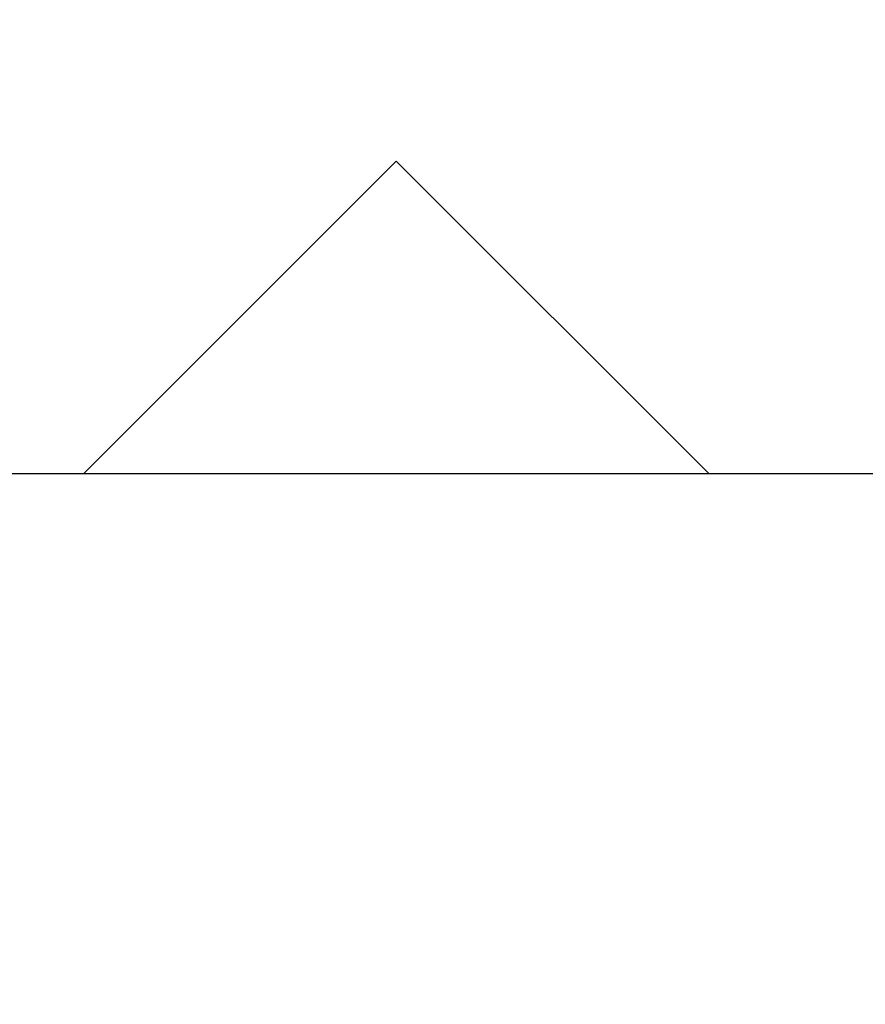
# Model space of a CAD drawing. Header units: metres. Extents: x 63115 to 703450, y -261936 to -53969.
# Tile 32 of 197: x 153884 to 154299, y -130672 to -130187. Entities that reach past the tile are written whole.
import ezdxf

# ---------------------------------------------------------------- set-up
doc = ezdxf.new("R2010")
doc.units = ezdxf.units.M
doc.linetypes.add('DASHDOT2', pattern=[12.7, 6.35, -3.175, 0, -3.175])
for name, color, linetype in [('_01-STRAMIENEN', 253, 'DASHDOT2'), ('_02-SECTION', 2, 'Continuous'), ('_03-PROJECTION', 1, 'Continuous')]:
    doc.layers.add(name, color=color, linetype=linetype)
doc.layers.add('_01Hulplijnen', color=6, linetype='Continuous', plot=False)

# ---------------------------------------------------------------- blocks, each defined once
blk = doc.blocks.new('freccia')
at = {"layer": '_02-SECTION', "flags": 128}
for points in [[(0, 7000), (1500, 5500), (0, 4000)], [(0, 7000), (0, 0)]]:
    blk.add_lwpolyline(points, dxfattribs=at)
blk = doc.blocks.new('*U244')
at = {"layer": '_01-STRAMIENEN'}
blk.add_lwpolyline([(-7899.78, 0), (6883.22, 0)], dxfattribs=at)
at = {"layer": '_01Hulplijnen'}
blk.add_lwpolyline([(-7899.78, 0), (6883.22, 0)], dxfattribs=at)
at = {"layer": '_02-SECTION', "color": 190, "xscale": 0.1023999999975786, "yscale": 0.1023999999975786, "zscale": 0.1023999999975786, "rotation": 90}
blk.add_blockref('freccia', (-6299.98, 0, 0), dxfattribs=at)

msp = doc.modelspace()

# ---------------------------------------------------------------- linework, layer by layer
at = {"layer": '_03-PROJECTION'}
msp.add_ellipse((160931.8, -130410.61), major_axis=(-6500, 0), ratio=0.638462, start_param=5.35272, end_param=10.194284, dxfattribs=at)

# ---------------------------------------------------------------- block references
msp.add_blockref('*U244', (160931.8, -130410.61), dxfattribs=at)

doc.saveas('drawing.dxf')
